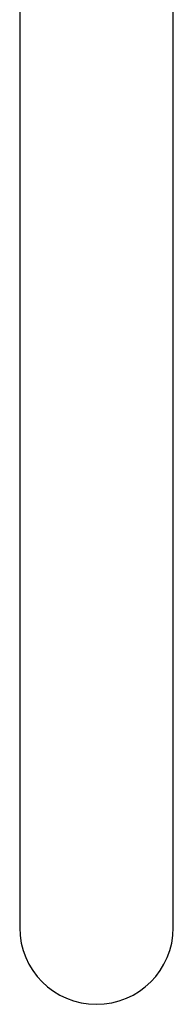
# Model space of a CAD drawing. Header units: millimetres. Extents: x 8 to 852, y 12 to 811.
# Tile 4 of 20: x 426 to 448, y 130 to 271. Entities that reach past the tile are written whole.
import ezdxf

# ---------------------------------------------------------------- set-up
doc = ezdxf.new("R2010")
doc.units = ezdxf.units.MM

msp = doc.modelspace()

# ---------------------------------------------------------------- linework, layer by layer
at = {"color": 7, "linetype": 'Continuous', "lineweight": 30}
for p, q in [((426.27, 362.23), (426.27, 180.91)), ((448.27, 180.91), (448.27, 362.23)), ((426.27, 180.91), (426.27, 142.97)), ((448.27, 142.97), (448.27, 180.91)), ((426.27, 142.97), (426.27, 140.94)), ((448.27, 140.94), (448.27, 142.97))]:
    msp.add_line(p, q, dxfattribs=at)
msp.add_arc((437.27, 140.95), 11, 180.0632, 359.9368, dxfattribs=at)

doc.saveas('drawing.dxf')
